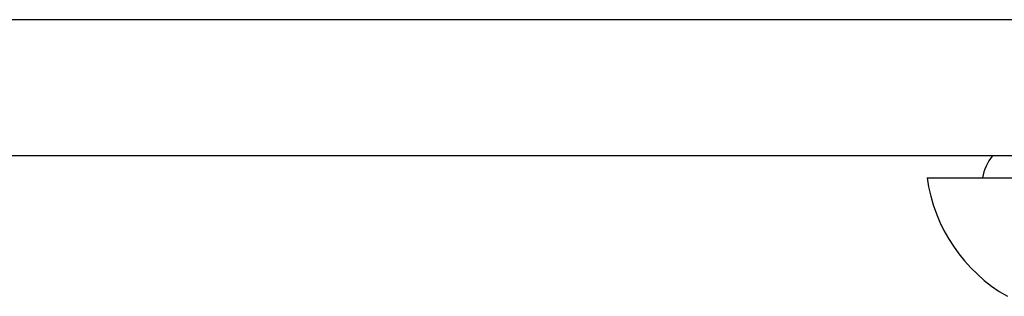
# Model space of a CAD drawing. Header units: inches. Extents: x 19 to 626, y 56 to 294.
# Tile 7 of 256: x 50.343 to 51.057, y 55.963 to 56.164. Entities that reach past the tile are written whole.
import ezdxf

# ---------------------------------------------------------------- set-up
doc = ezdxf.new("R2010")
doc.units = ezdxf.units.IN
doc.header["$MEASUREMENT"] = 0
doc.layers.add('Visible Edges(ANSI)', color=7, linetype='Continuous', lineweight=25)
doc.layers.add('Visible Tangent Edges(ANSI)', color=7, linetype='Continuous', lineweight=25)

msp = doc.modelspace()

# ---------------------------------------------------------------- linework, layer by layer
at = {"layer": 'Visible Edges(ANSI)'}
for p, q in [((84.41394, 56.06504), (18.80894, 56.06504)), ((51.0012, 56.04929), (51.07396, 56.04929))]:
    msp.add_line(p, q, dxfattribs=at)
for centre, radius, start, end in [((51.07994, 56.04141), 0.03937, 143.1301, 168.46304), ((51.11818, 56.06561), 0.11811, 187.9413, 240.18311)]:
    msp.add_arc(centre, radius, start, end, dxfattribs=at)
at = {"layer": 'Visible Tangent Edges(ANSI)'}
msp.add_line((18.80894, 56.16404), (84.41394, 56.16404), dxfattribs=at)

doc.saveas('drawing.dxf')
